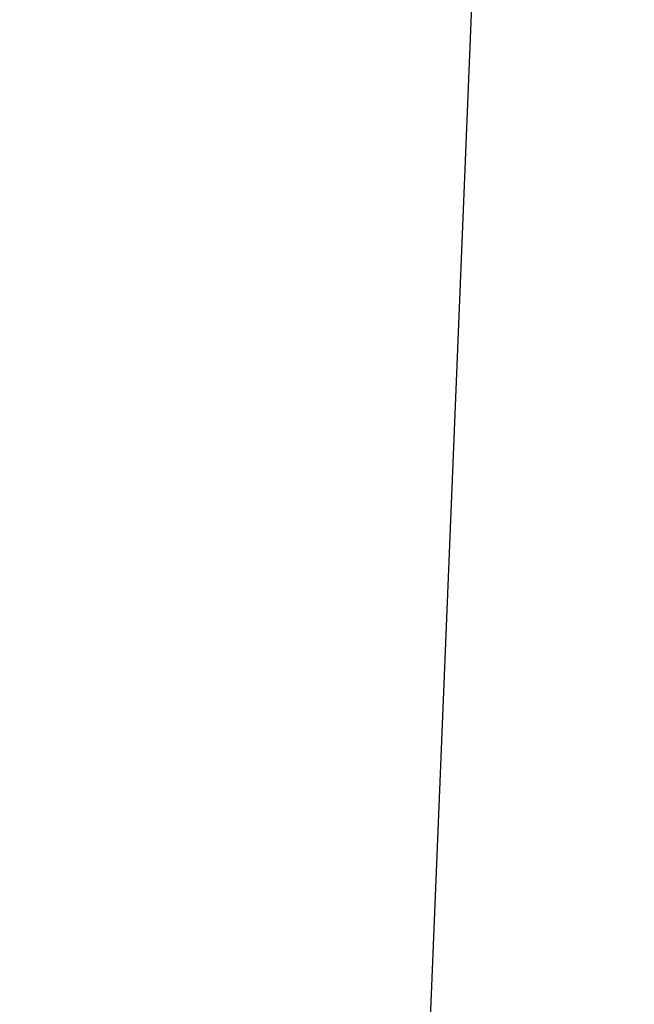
# Model space of a CAD drawing. Header units: centimetres. Extents: x -54 to 171, y -22 to 171.
# Tile 203 of 256: x -23.418 to -22.751, y 74.001 to 75.068. Entities that reach past the tile are written whole.
import ezdxf

# ---------------------------------------------------------------- set-up
doc = ezdxf.new("R2010")
doc.units = ezdxf.units.CM
doc.header["$MEASUREMENT"] = 0
doc.layers.add('Frida DC -V3 v33_Sketch24', color=7, linetype='Continuous')
doc.layers.add('Frida DC -V3 v33_Sketch35', color=7, linetype='Continuous')

msp = doc.modelspace()

# ---------------------------------------------------------------- linework, layer by layer
at = {"layer": 'Frida DC -V3 v33_Sketch24'}
msp.add_line((-24.2146, 43.5135), (-22.8847, 76.1307), dxfattribs=at)
at = {"layer": 'Frida DC -V3 v33_Sketch35'}
msp.add_open_spline([(-23.2651, 78.534, 22.8083), (-22.9293, 78.3048, 23.1053), (-22.584, 78.069, 23.385), (-22.2307, 77.8278, 23.6476), (-21.0876, 77.0474, 24.4974), (-19.8611, 76.21, 25.1661), (-18.6037, 75.3515, 25.7068), (-17.2041, 74.396, 26.3087), (-15.7652, 73.4135, 26.7596), (-14.3169, 72.4248, 27.1416), (-12.738, 71.3467, 27.5581), (-11.1472, 70.2607, 27.8924), (-9.5559, 69.1742, 28.1953), (-7.607, 67.8436, 28.5663), (-5.656, 66.5116, 28.8894), (-3.6994, 65.1757, 29.1871), (-1.7172, 63.8224, 29.4886), (0.2732, 62.4635, 29.7637), (2.2662, 61.1028, 29.9844), (3.9341, 59.964, 30.1692), (5.602, 58.8253, 30.3165), (7.2737, 57.6839, 30.3762), (8.6098, 56.7717, 30.424), (9.9498, 55.8568, 30.4165), (11.285, 54.9453, 30.2921), (12.4946, 54.1194, 30.1793), (13.701, 53.2957, 29.9694), (14.8749, 52.4943, 29.5861), (15.8471, 51.8305, 29.2686), (16.7959, 51.1827, 28.8285), (17.6827, 50.5773, 28.237), (18.5224, 50.004, 27.6769), (19.3041, 49.4703, 26.9805), (20.0024, 48.9935, 26.1702), (20.8, 48.449, 25.2449), (21.4881, 47.9792, 24.1757), (22.073, 47.5798, 23.0277), (22.1248, 47.5445, 22.9261), (22.1757, 47.5097, 22.8239), (22.2259, 47.4754, 22.7211)], degree=3, knots=[-60.994628, -60.994628, -60.994628, -60.994628, -59.448306, -59.448306, -59.448306, -54.445189, -54.445189, -54.445189, -48.876044, -48.876044, -48.876044, -42.804421, -42.804421, -42.804421, -35.368233, -35.368233, -35.368233, -27.834946, -27.834946, -27.834946, -21.530384, -21.530384, -21.530384, -16.491531, -16.491531, -16.491531, -11.926585, -11.926585, -11.926585, -8.146018, -8.146018, -8.146018, -4.566552, -4.566552, -4.566552, -0.478688, -0.478688, -0.478688, -0.116954, -0.116954, -0.116954, -0.116954], dxfattribs=at)

doc.saveas('drawing.dxf')
